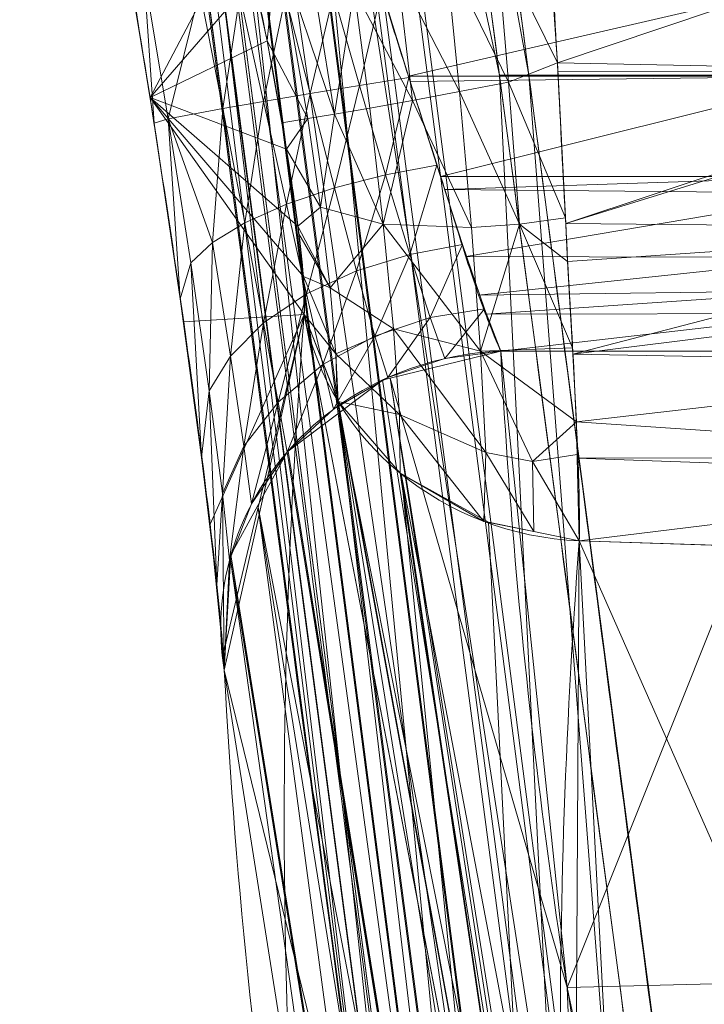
# Model space of a CAD drawing. Header units: millimetres. Extents: x -71 to 71, y -145 to 145.
# Tile 9 of 256: x -41.869 to -41.162, y -112.593 to -111.574. Entities that reach past the tile are written whole.
import ezdxf

# ---------------------------------------------------------------- set-up
doc = ezdxf.new("R2010")
doc.units = ezdxf.units.MM
doc.layers.add('1', color=7, linetype='CONTINUOUS')

msp = doc.modelspace()

# ---------------------------------------------------------------- linework, layer by layer
at = {"layer": '1', "color": 163, "linetype": 'Continuous', "lineweight": 13}
msp.add_line((-40.7457, -112.1314, 5.1684), (-41.2909, -112.1134, 5.1623), dxfattribs=at)
at = {"layer": '1', "color": 163, "linetype": 'Continuous', "lineweight": 13, "extrusion": (-0.024155, -0.31922, -0.947373)}
msp.add_arc((-32.7248, 110.2148, 31.8957), 0.3, 87.9002, 165.3188, dxfattribs=at)
at = {"layer": '1', "color": 163, "linetype": 'Continuous', "lineweight": 13, "extrusion": (-0.017023, 0.31929, 0.947504)}
msp.add_arc((47.2765, 104.9195, -32.6152), 0.3, 269.1084, 6.0329, dxfattribs=at)
at = {"layer": '1', "color": 163, "linetype": 'Continuous', "lineweight": 13}
for points, knots in [([(-41.0985, -113.4974, -2.7726), (-41.1099, -113.411, -2.7726), (-41.1214, -113.3246, -2.7726), (-41.1874, -112.8241, -2.7726), (-41.2417, -112.41, -2.7726), (-41.3496, -111.5816, -2.7726), (-41.4032, -111.1673, -2.7726), (-41.4989, -110.4239, -2.7725), (-41.5411, -110.0948, -2.7725), (-41.5831, -109.7656, -2.7725)], [0, 0, 0, 0, 0.069469, 0.069469, 0.402462, 0.402462, 0.735456, 0.735456, 1, 1, 1, 1]), ([(-41.5455, -110.3147, -1.7522), (-41.4955, -110.6995, -1.7522), (-41.4452, -111.0843, -1.7523), (-41.3894, -111.5098, -1.7523), (-41.384, -111.5505, -1.7523), (-41.3281, -111.9761, -1.7523), (-41.2773, -112.3608, -1.7523), (-41.2172, -112.8133, -1.7523), (-41.2082, -112.8812, -1.7523), (-41.1992, -112.949, -1.7523)], [0, 0, 0, 0, 0.438196, 0.438196, 0.484559, 0.484559, 0.922764, 0.922764, 1, 1, 1, 1]), ([(-41.8328, -111.1101, 2.6698), (-41.8304, -111.1201, 2.6996), (-41.825, -111.1445, 2.7576), (-41.8114, -111.2108, 2.8643), (-41.7899, -111.3253, 2.9729), (-41.7604, -111.4938, 3.0582), (-41.7302, -111.681, 3.0826), (-41.7021, -111.8676, 3.052), (-41.6796, -112.0347, 2.9619), (-41.6663, -112.1476, 2.8504), (-41.6601, -112.213, 2.7426), (-41.6584, -112.2371, 2.6842), (-41.6579, -112.2471, 2.6544)], [0, 0, 0, 0, 0.0625, 0.125, 0.25, 0.375, 0.5, 0.625, 0.75, 0.875, 0.9375, 1, 1, 1, 1]), ([(-41.3721, -111.9173, 2.5484), (-41.3743, -111.9123, 2.5635), (-41.3796, -111.9, 2.5929), (-41.3925, -111.8672, 2.6469), (-41.4109, -111.8122, 2.7038), (-41.436, -111.7295, 2.749), (-41.4658, -111.6387, 2.7682), (-41.4951, -111.5461, 2.7586), (-41.5189, -111.4596, 2.7199), (-41.5347, -111.4012, 2.6652), (-41.5435, -111.3667, 2.6114), (-41.5462, -111.354, 2.5818), (-41.547, -111.3488, 2.5666)], [0, 0, 0, 0, 0.0625, 0.125, 0.25, 0.375, 0.5, 0.625, 0.75, 0.875, 0.9375, 1, 1, 1, 1]), ([(-41.5752, -111.8792, 5.0907), (-41.5749, -111.8758, 5.1009), (-41.5746, -111.8677, 5.121), (-41.5753, -111.8453, 5.1581), (-41.5792, -111.8042, 5.1951), (-41.5878, -111.7431, 5.2166), (-41.5984, -111.6787, 5.2213), (-41.6098, -111.6146, 5.2154), (-41.6219, -111.5543, 5.1932), (-41.6317, -111.5141, 5.1566), (-41.6385, -111.4919, 5.12), (-41.6414, -111.4838, 5.1001), (-41.6428, -111.4804, 5.0899)], [0, 0, 0, 0, 0.0625, 0.125, 0.25, 0.375, 0.5, 0.625, 0.75, 0.875, 0.9375, 1, 1, 1, 1]), ([(-41.1649, -113.2325, -1.3547), (-41.1783, -113.1818, -1.2043), (-41.1911, -113.1311, -1.0538), (-41.2423, -112.9178, -0.4208), (-41.2747, -112.755, 0.0623), (-41.3267, -112.4293, 1.029), (-41.3462, -112.2664, 1.5126), (-41.3647, -112.0413, 2.1804), (-41.3688, -111.9793, 2.3644), (-41.3721, -111.9173, 2.5484)], [0, 0, 0, 0, 0.115865, 0.115865, 0.487314, 0.487314, 0.858752, 0.858752, 1, 1, 1, 1]), ([(-41.3721, -111.9173, 2.5484), (-41.3516, -111.9173, 2.5461), (-41.3311, -111.9173, 2.5439), (-41.2205, -111.9173, 2.5318), (-41.1305, -111.9174, 2.5219), (-41.0405, -111.9174, 2.512)], [0, 0, 0, 0, 0.18568, 0.18568, 1, 1, 1, 1]), ([(-41.2909, -112.1134, 5.1623), (-41.2909, -112.1134, 5.1623), (-41.2909, -112.1134, 5.1623), (-41.3211, -112.5124, 3.9782), (-41.317, -112.9118, 2.7927), (-41.2364, -113.6735, 0.532), (-41.1663, -114.0362, -0.5445), (-40.9576, -114.7607, -2.6944), (-40.8184, -115.1227, -3.7689), (-40.642, -115.4828, -4.8374), (-40.642, -115.4828, -4.8374), (-40.642, -115.4828, -4.8374)], [0, 0, 0, 0, 0.000006, 0.000006, 0.354251, 0.354251, 0.676536, 0.676536, 0.999994, 0.999994, 1, 1, 1, 1])]:
    msp.add_open_spline(points, degree=3, knots=knots, dxfattribs=at)
for points in [[(-41.8693, -109.8021, -2.4977), (-41.7029, -111.1121, -2.4962), (-41.5408, -112.3573, -2.4948), (-41.3847, -113.5353, -2.4936)], [(-41.4856, -112.987, -2.0708), (-41.5982, -112.1421, -2.0717), (-41.7139, -111.2635, -2.0727), (-41.832, -110.3519, -2.0738)], [(-41.3585, -111.1467, 5.1634), (-41.3557, -111.1638, 5.2135), (-41.3485, -111.2137, 5.3081), (-41.3351, -111.3276, 5.4209), (-41.3218, -111.4711, 5.4925), (-41.3128, -111.6297, 5.5179), (-41.3051, -111.7884, 5.4923), (-41.2965, -111.9322, 5.4206), (-41.2911, -112.0464, 5.3073), (-41.2904, -112.0964, 5.2125), (-41.2909, -112.1134, 5.1623)], [(-40.9268, -115.2364, -4.9675), (-41.0636, -114.9586, -4.1368), (-41.2924, -114.401, -2.4689), (-41.5089, -113.5613, 0.046), (-41.6066, -112.7198, 2.5674), (-41.5973, -112.1591, 4.2498), (-41.5752, -111.8792, 5.0907)], [(-41.6579, -112.2471, 2.6544), (-41.6341, -112.6987, 1.3001), (-41.5636, -113.1356, -0.0094), (-41.4512, -113.5569, -1.2711)]]:
    msp.add_open_spline(points, degree=3, dxfattribs=at)
for points in [[(-41.6826, -109.7783, -2.7504), (-41.5831, -109.7656, -2.7725), (-41.3429, -111.6318, -2.7726)], [(-41.3429, -111.6318, -2.7726), (-41.5831, -109.7656, -2.7725), (-41.0996, -109.7778, -2.7893), (-40.8654, -111.632, -2.7893)], [(-41.7768, -109.7903, -2.6906), (-41.6881, -109.779, -2.7492), (-41.2043, -113.5114, -2.7489)], [(-41.6881, -109.779, -2.7492), (-41.6826, -109.7783, -2.7504), (-41.1987, -113.5106, -2.7502), (-41.2043, -113.5114, -2.7489)], [(-41.3429, -111.6318, -2.7726), (-41.1987, -113.5106, -2.7502), (-41.6826, -109.7783, -2.7504)], [(-41.8411, -109.7985, -2.6022), (-41.778, -109.7905, -2.6899), (-41.2947, -113.5233, -2.6886)], [(-41.778, -109.7905, -2.6899), (-41.7768, -109.7903, -2.6906), (-41.2936, -113.5232, -2.6893), (-41.2947, -113.5233, -2.6886)], [(-41.2043, -113.5114, -2.7489), (-41.2936, -113.5232, -2.6893), (-41.7768, -109.7903, -2.6906)], [(-41.8693, -109.8021, -2.4977), (-41.3847, -113.5352, -2.4936), (-41.4856, -112.987, -2.0708)], [(-41.4856, -112.987, -2.0708), (-41.832, -110.3519, -2.0738), (-41.8693, -109.8021, -2.4977)], [(-41.8692, -109.8021, -2.4976), (-41.8419, -109.7986, -2.5993), (-41.3584, -113.5318, -2.5965)], [(-41.3584, -113.5318, -2.5965), (-41.3847, -113.5353, -2.4936), (-41.8692, -109.8021, -2.4976)], [(-41.8419, -109.7986, -2.5993), (-41.8411, -109.7985, -2.6022), (-41.3576, -113.5317, -2.5995)], [(-41.3576, -113.5317, -2.5995), (-41.3584, -113.5318, -2.5965), (-41.8419, -109.7986, -2.5993)], [(-41.2947, -113.5233, -2.6886), (-41.3576, -113.5317, -2.5995), (-41.8411, -109.7985, -2.6022)], [(-41.3733, -111.6319, -1.7523), (-41.5455, -110.3147, -1.7522), (-41.6541, -110.3288, -1.7786)], [(-40.9855, -111.6318, -1.7387), (-41.1585, -110.3335, -1.7388), (-41.5455, -110.3147, -1.7522), (-41.3733, -111.6319, -1.7523)], [(-41.661, -110.3297, -1.7803), (-41.7552, -110.3419, -1.8507), (-41.4078, -112.9767, -1.8497)], [(-41.314, -112.9642, -1.7801), (-41.3072, -112.9633, -1.7784), (-41.6541, -110.3288, -1.7786), (-41.661, -110.3297, -1.7803)], [(-41.4078, -112.9767, -1.8497), (-41.314, -112.9642, -1.7801), (-41.661, -110.3297, -1.7803)], [(-41.3733, -111.6319, -1.7523), (-41.6541, -110.3288, -1.7786), (-41.3072, -112.9633, -1.7784)], [(-41.7564, -110.3421, -1.8516), (-41.8165, -110.3499, -1.955), (-41.4694, -112.9849, -1.9529)], [(-41.409, -112.9769, -1.8506), (-41.4078, -112.9767, -1.8497), (-41.7552, -110.3419, -1.8507), (-41.7564, -110.3421, -1.8516)], [(-41.4694, -112.9849, -1.9529), (-41.409, -112.9769, -1.8506), (-41.7564, -110.3421, -1.8516)], [(-41.8171, -110.35, -1.9592), (-41.8317, -110.3519, -2.0738), (-41.4856, -112.987, -2.0708)], [(-41.8165, -110.3499, -1.955), (-41.8171, -110.35, -1.9592), (-41.47, -112.985, -1.957)], [(-41.4856, -112.987, -2.0708), (-41.47, -112.985, -1.957), (-41.8171, -110.35, -1.9592)], [(-41.47, -112.985, -1.957), (-41.4694, -112.9849, -1.9529), (-41.8165, -110.3499, -1.955)], [(-41.6428, -111.4804, 5.0899), (-41.7723, -111.4267, 3.0211), (-41.7346, -111.6548, 3.0733)], [(-41.544, -111.6722, 5.3748), (-41.5778, -111.4606, 5.3248), (-41.6035, -111.4952, 5.2832)], [(-41.5237, -111.5432, 5.4064), (-41.5778, -111.4606, 5.3248), (-41.544, -111.6722, 5.3748)], [(-40.8779, -111.4725, 5.492), (-41.323, -111.4774, 5.4767), (-41.3135, -111.6191, 5.5093)], [(-41.3135, -111.6191, 5.5093), (-40.8339, -111.6285, 5.524), (-40.8779, -111.4725, 5.492)], [(-41.7346, -111.6548, 3.0733), (-41.6276, -111.5313, 5.1709), (-41.6428, -111.4804, 5.0899)], [(-41.3135, -111.6191, 5.5093), (-41.3229, -111.4792, 5.4771), (-41.3766, -111.4908, 5.4763)], [(-41.3639, -111.639, 5.4945), (-41.3766, -111.4908, 5.4763), (-41.4288, -111.506, 5.4629)], [(-41.3766, -111.4908, 5.4763), (-41.3639, -111.639, 5.4945), (-41.3135, -111.6191, 5.5093)], [(-41.7305, -111.6815, 3.0734), (-41.7601, -111.4992, 3.0466), (-41.7411, -111.5258, 2.9468)], [(-41.6276, -111.5313, 5.1709), (-41.6135, -111.5964, 5.2076), (-41.6035, -111.4952, 5.2832)], [(-41.5715, -111.6765, 5.3282), (-41.6035, -111.4952, 5.2832), (-41.6135, -111.5964, 5.2076)], [(-41.6035, -111.4952, 5.2832), (-41.5715, -111.6765, 5.3282), (-41.544, -111.6722, 5.3748)], [(-41.4147, -111.6488, 5.4778), (-41.4288, -111.506, 5.4629), (-41.4789, -111.5237, 5.4394)], [(-41.4288, -111.506, 5.4629), (-41.4147, -111.6488, 5.4778), (-41.3639, -111.639, 5.4945)], [(-41.4634, -111.658, 5.4517), (-41.4789, -111.5237, 5.4394), (-41.5237, -111.5432, 5.4064)], [(-41.4789, -111.5237, 5.4394), (-41.4634, -111.658, 5.4517), (-41.4147, -111.6488, 5.4778)], [(-41.7157, -111.6771, 2.9666), (-41.7411, -111.5258, 2.9468), (-41.6833, -111.5443, 2.8524)], [(-41.7411, -111.5258, 2.9468), (-41.7157, -111.6771, 2.9666), (-41.7305, -111.6815, 3.0734)], [(-41.7346, -111.6548, 3.0733), (-41.6135, -111.5964, 5.2076), (-41.6276, -111.5313, 5.1709)], [(-41.4674, -111.6329, 2.7625), (-41.4994, -111.5289, 2.7461), (-41.0207, -111.5292, 2.6924)], [(-41.0207, -111.5292, 2.6924), (-41.0183, -111.6328, 2.7143), (-41.4674, -111.6329, 2.7625)], [(-41.6833, -111.5443, 2.8524), (-41.6593, -111.6662, 2.8657), (-41.7157, -111.6771, 2.9666)], [(-41.6593, -111.6662, 2.8657), (-41.6833, -111.5443, 2.8524), (-41.6417, -111.5489, 2.8139)], [(-41.5182, -111.6424, 2.7738), (-41.5448, -111.5479, 2.7632), (-41.495, -111.5431, 2.7518)], [(-41.544, -111.6722, 5.3748), (-41.5074, -111.6659, 5.4168), (-41.5237, -111.5432, 5.4064)], [(-41.5237, -111.5432, 5.4064), (-41.5074, -111.6659, 5.4168), (-41.4634, -111.658, 5.4517)], [(-41.495, -111.5431, 2.7518), (-41.4671, -111.6342, 2.7635), (-41.5182, -111.6424, 2.7738)], [(-41.6417, -111.5489, 2.8139), (-41.6173, -111.6589, 2.8252), (-41.6593, -111.6662, 2.8657)], [(-41.6173, -111.6589, 2.8252), (-41.6417, -111.5489, 2.8139), (-41.5946, -111.55, 2.7839)], [(-41.5946, -111.55, 2.7839), (-41.5692, -111.6507, 2.7942), (-41.6173, -111.6589, 2.8252)], [(-41.5692, -111.6507, 2.7942), (-41.5946, -111.55, 2.7839), (-41.5448, -111.5479, 2.7632)], [(-41.5448, -111.5479, 2.7632), (-41.5182, -111.6424, 2.7738), (-41.5692, -111.6507, 2.7942)], [(-41.5935, -111.7083, 5.2185), (-41.6135, -111.5964, 5.2076), (-41.7346, -111.6548, 3.0733)], [(-41.6135, -111.5964, 5.2076), (-41.5984, -111.6809, 5.2159), (-41.5715, -111.6765, 5.3282)], [(-41.3052, -111.7793, 5.479), (-41.3135, -111.6191, 5.5093), (-41.3639, -111.639, 5.4945)], [(-41.3135, -111.6191, 5.5093), (-41.313, -111.6277, 5.5077), (-40.8339, -111.6285, 5.524)], [(-41.4911, -111.7349, 2.7529), (-41.5182, -111.6424, 2.7738), (-41.4671, -111.6342, 2.7635)], [(-41.4671, -111.6342, 2.7635), (-41.4383, -111.725, 2.7452), (-41.4911, -111.7349, 2.7529)], [(-41.4658, -111.6383, 2.7634), (-41.4674, -111.6329, 2.7625), (-41.0183, -111.6328, 2.7143)], [(-41.4342, -111.7366, 2.739), (-41.4658, -111.6383, 2.7634), (-41.0183, -111.6328, 2.7143)], [(-41.0183, -111.6328, 2.7143), (-41.0207, -111.7365, 2.6928), (-41.4342, -111.7366, 2.739)], [(-41.3733, -111.6319, -1.7523), (-41.1992, -112.949, -1.7523), (-40.8108, -112.93, -1.7387), (-40.9855, -111.6318, -1.7387)], [(-41.3072, -112.9633, -1.7784), (-41.1992, -112.949, -1.7523), (-41.3733, -111.6319, -1.7523)], [(-41.3429, -111.6318, -2.7726), (-41.0985, -113.4974, -2.7726), (-41.1987, -113.5106, -2.7502)], [(-40.8654, -111.632, -2.7893), (-40.6265, -113.4856, -2.7892), (-41.0985, -113.4974, -2.7726), (-41.3429, -111.6318, -2.7726)], [(-40.8339, -111.6285, 5.524), (-41.313, -111.6277, 5.5077), (-41.3049, -111.7852, 5.4779)], [(-41.3049, -111.7852, 5.4779), (-40.831, -111.6387, 5.5261), (-40.8339, -111.6285, 5.524)], [(-41.544, -111.7484, 2.771), (-41.5692, -111.6507, 2.7942), (-41.5182, -111.6424, 2.7738)], [(-41.5182, -111.6424, 2.7738), (-41.4911, -111.7349, 2.7529), (-41.544, -111.7484, 2.771)], [(-41.3528, -111.786, 5.4717), (-41.3639, -111.639, 5.4945), (-41.4147, -111.6488, 5.4778)], [(-41.3639, -111.639, 5.4945), (-41.3528, -111.786, 5.4717), (-41.3052, -111.7793, 5.479)], [(-41.3049, -111.7852, 5.4779), (-40.7962, -111.7899, 5.4916), (-40.831, -111.6387, 5.5261)], [(-41.7346, -111.6548, 3.0733), (-41.6998, -111.887, 3.0338), (-41.5752, -111.8792, 5.0907)], [(-41.5752, -111.8792, 5.0907), (-41.576, -111.8399, 5.1605), (-41.7346, -111.6548, 3.0733)], [(-41.576, -111.8399, 5.1605), (-41.5817, -111.7878, 5.1989), (-41.7346, -111.6548, 3.0733)], [(-41.5817, -111.7878, 5.1989), (-41.5935, -111.7083, 5.2185), (-41.7346, -111.6548, 3.0733)], [(-41.5936, -111.7651, 2.7997), (-41.6173, -111.6589, 2.8252), (-41.5692, -111.6507, 2.7942)], [(-41.5692, -111.6507, 2.7942), (-41.544, -111.7484, 2.771), (-41.5936, -111.7651, 2.7997)], [(-41.4024, -111.7894, 5.4537), (-41.4147, -111.6488, 5.4778), (-41.4634, -111.658, 5.4517)], [(-41.4147, -111.6488, 5.4778), (-41.4024, -111.7894, 5.4537), (-41.3528, -111.786, 5.4717)], [(-41.6702, -111.805, 2.8849), (-41.7157, -111.6771, 2.9666), (-41.6593, -111.6662, 2.8657)], [(-41.6593, -111.6662, 2.8657), (-41.6367, -111.7844, 2.8384), (-41.6702, -111.805, 2.8849)], [(-41.6367, -111.7844, 2.8384), (-41.6593, -111.6662, 2.8657), (-41.6173, -111.6589, 2.8252)], [(-41.6173, -111.6589, 2.8252), (-41.5936, -111.7651, 2.7997), (-41.6367, -111.7844, 2.8384)], [(-41.4935, -111.7858, 5.3943), (-41.5074, -111.6659, 5.4168), (-41.544, -111.6722, 5.3748)], [(-41.4634, -111.658, 5.4517), (-41.5074, -111.6659, 5.4168), (-41.4935, -111.7858, 5.3943)], [(-41.4935, -111.7858, 5.3943), (-41.4024, -111.7894, 5.4537), (-41.4634, -111.658, 5.4517)], [(-41.7035, -111.8631, 3.0402), (-41.7305, -111.6815, 3.0734), (-41.7157, -111.6771, 2.9666)], [(-41.6702, -111.805, 2.8849), (-41.6925, -111.8258, 2.9363), (-41.7157, -111.6771, 2.9666)], [(-41.7157, -111.6771, 2.9666), (-41.6925, -111.8258, 2.9363), (-41.7035, -111.8631, 3.0402)], [(-41.5715, -111.6765, 5.3282), (-41.5984, -111.6809, 5.2159), (-41.5935, -111.7083, 5.2185)], [(-41.5583, -111.7684, 5.3119), (-41.5715, -111.6765, 5.3282), (-41.5935, -111.7083, 5.2185)], [(-41.544, -111.6722, 5.3748), (-41.5715, -111.6765, 5.3282), (-41.5583, -111.7684, 5.3119)], [(-41.5583, -111.7684, 5.3119), (-41.4935, -111.7858, 5.3943), (-41.544, -111.6722, 5.3748)], [(-41.5583, -111.7684, 5.3119), (-41.5935, -111.7083, 5.2185), (-41.5817, -111.7878, 5.1989)], [(-41.4662, -111.8171, 2.7051), (-41.4911, -111.7349, 2.7529), (-41.4383, -111.725, 2.7452)], [(-41.4383, -111.725, 2.7452), (-41.4116, -111.807, 2.7001), (-41.4662, -111.8171, 2.7051)], [(-41.5211, -111.8342, 2.7194), (-41.544, -111.7484, 2.771), (-41.4911, -111.7349, 2.7529)], [(-41.4911, -111.7349, 2.7529), (-41.4662, -111.8171, 2.7051), (-41.5211, -111.8342, 2.7194)], [(-41.4298, -111.7502, 2.7356), (-41.4342, -111.7366, 2.739), (-41.0207, -111.7365, 2.6928)], [(-41.4298, -111.7502, 2.7356), (-41.0207, -111.7365, 2.6928), (-41.021, -111.7538, 2.6892)], [(-41.5727, -111.8581, 2.7435), (-41.5936, -111.7651, 2.7997), (-41.544, -111.7484, 2.771)], [(-41.544, -111.7484, 2.771), (-41.5211, -111.8342, 2.7194), (-41.5727, -111.8581, 2.7435)], [(-41.4077, -111.8193, 2.6828), (-41.4298, -111.7502, 2.7356), (-41.021, -111.7538, 2.6892)], [(-41.021, -111.7538, 2.6892), (-41.0262, -111.8203, 2.6419), (-41.4077, -111.8193, 2.6828)], [(-41.6172, -111.8881, 2.7768), (-41.6367, -111.7844, 2.8384), (-41.5936, -111.7651, 2.7997)], [(-41.5936, -111.7651, 2.7997), (-41.5727, -111.8581, 2.7435), (-41.6172, -111.8881, 2.7768)], [(-41.5817, -111.7878, 5.1989), (-41.5483, -111.8517, 5.2713), (-41.5583, -111.7684, 5.3119)], [(-41.4935, -111.7858, 5.3943), (-41.5583, -111.7684, 5.3119), (-41.5483, -111.8517, 5.2713)], [(-41.3029, -111.8246, 5.4704), (-41.3052, -111.7793, 5.479), (-41.3528, -111.786, 5.4717)], [(-41.6514, -111.9223, 2.8173), (-41.6702, -111.805, 2.8849), (-41.6367, -111.7844, 2.8384)], [(-41.6367, -111.7844, 2.8384), (-41.6172, -111.8881, 2.7768), (-41.6514, -111.9223, 2.8173)], [(-41.5817, -111.7878, 5.1989), (-41.5808, -111.7958, 5.193), (-41.5483, -111.8517, 5.2713)], [(-41.5483, -111.8517, 5.2713), (-41.4829, -111.8941, 5.3407), (-41.4935, -111.7858, 5.3943)], [(-41.3931, -111.9171, 5.3921), (-41.4024, -111.7894, 5.4537), (-41.4935, -111.7858, 5.3943)], [(-41.4935, -111.7858, 5.3943), (-41.4829, -111.8941, 5.3407), (-41.3931, -111.9171, 5.3921)], [(-41.3528, -111.786, 5.4717), (-41.4024, -111.7894, 5.4537), (-41.3931, -111.9171, 5.3921)], [(-41.3931, -111.9171, 5.3921), (-41.298, -111.9138, 5.411), (-41.3528, -111.786, 5.4717)], [(-41.3528, -111.786, 5.4717), (-41.298, -111.9138, 5.411), (-41.3029, -111.8246, 5.4704)], [(-40.7962, -111.7899, 5.4916), (-41.3049, -111.7852, 5.4779), (-41.3029, -111.8246, 5.4704)], [(-41.5483, -111.8517, 5.2713), (-41.5808, -111.7958, 5.193), (-41.576, -111.8399, 5.1605)], [(-40.7962, -111.7899, 5.4916), (-41.3029, -111.8246, 5.4704), (-41.2977, -111.9202, 5.4067)], [(-41.2977, -111.9202, 5.4067), (-40.781, -111.856, 5.4764), (-40.7962, -111.7899, 5.4916)], [(-41.6734, -111.9583, 2.8623), (-41.6925, -111.8258, 2.9363), (-41.6702, -111.805, 2.8849)], [(-41.6702, -111.805, 2.8849), (-41.6514, -111.9223, 2.8173), (-41.6734, -111.9583, 2.8623)], [(-41.4452, -111.8826, 2.6356), (-41.4662, -111.8171, 2.7051), (-41.4116, -111.807, 2.7001)], [(-41.4116, -111.807, 2.7001), (-41.3889, -111.8734, 2.633), (-41.4452, -111.8826, 2.6356)], [(-41.5022, -111.9018, 2.6454), (-41.5211, -111.8342, 2.7194), (-41.4662, -111.8171, 2.7051)], [(-41.4662, -111.8171, 2.7051), (-41.4452, -111.8826, 2.6356), (-41.5022, -111.9018, 2.6454)], [(-41.3949, -111.8592, 2.6523), (-41.4077, -111.8193, 2.6828), (-41.0262, -111.8203, 2.6419)], [(-41.6813, -112.0269, 2.9533), (-41.7035, -111.8631, 3.0402), (-41.6925, -111.8258, 2.9363)], [(-41.6925, -111.8258, 2.9363), (-41.6734, -111.9583, 2.8623), (-41.6813, -112.0269, 2.9533)], [(-41.3949, -111.8592, 2.6523), (-41.0262, -111.8203, 2.6419), (-41.0289, -111.8544, 2.6177)], [(-41.5424, -111.92, 5.207), (-41.576, -111.8399, 5.1605), (-41.5752, -111.8793, 5.0907)], [(-41.576, -111.8399, 5.1605), (-41.5424, -111.92, 5.207), (-41.5483, -111.8517, 5.2713)], [(-41.5559, -111.9312, 2.663), (-41.5727, -111.8581, 2.7435), (-41.5211, -111.8342, 2.7194)], [(-41.5211, -111.8342, 2.7194), (-41.5022, -111.9018, 2.6454), (-41.5559, -111.9312, 2.663)], [(-41.6022, -111.9699, 2.6879), (-41.6172, -111.8881, 2.7768), (-41.5727, -111.8581, 2.7435)], [(-41.5727, -111.8581, 2.7435), (-41.5559, -111.9312, 2.663), (-41.6022, -111.9699, 2.6879)], [(-41.4829, -111.8941, 5.3407), (-41.5483, -111.8517, 5.2713), (-41.5424, -111.92, 5.207)], [(-41.3872, -111.8789, 2.6172), (-41.3949, -111.8592, 2.6523), (-41.0289, -111.8544, 2.6177)], [(-41.0289, -111.8544, 2.6177), (-41.0333, -111.8782, 2.5777), (-41.3872, -111.8789, 2.6172)], [(-41.2977, -111.9202, 5.4067), (-40.768, -111.93, 5.4211), (-40.781, -111.856, 5.4764)], [(-41.5752, -111.8792, 5.0907), (-41.6998, -111.887, 3.0338), (-41.6725, -112.0962, 2.8978)], [(-41.5752, -111.8792, 5.0907), (-41.6725, -112.0962, 2.8978), (-41.6589, -112.2307, 2.6983)], [(-41.5752, -111.8792, 5.0907), (-41.6589, -112.2307, 2.6983), (-41.6579, -112.2471, 2.6544)], [(-41.6579, -112.2471, 2.6544), (-40.9268, -115.2364, -4.9675), (-41.5752, -111.8792, 5.0907)], [(-41.2512, -113.5573, 0.0631), (-41.5411, -111.9671, 5.1194), (-41.5752, -111.8793, 5.0907)], [(-41.5752, -111.8793, 5.0907), (-41.5413, -111.9666, 5.1192), (-41.5424, -111.92, 5.207)], [(-41.43, -111.9249, 2.5499), (-41.4452, -111.8826, 2.6356), (-41.3889, -111.8734, 2.633)], [(-41.3889, -111.8734, 2.633), (-41.3721, -111.9173, 2.5484), (-41.43, -111.9249, 2.5499)], [(-41.3721, -111.9173, 2.5484), (-41.3872, -111.8789, 2.6172), (-41.0333, -111.8782, 2.5777)], [(-41.0333, -111.8782, 2.5777), (-41.0405, -111.9174, 2.512), (-41.3721, -111.9173, 2.5484)], [(-41.6375, -112.0154, 2.7186), (-41.6514, -111.9223, 2.8173), (-41.6172, -111.8881, 2.7768)], [(-41.6172, -111.8881, 2.7768), (-41.6022, -111.9699, 2.6879), (-41.6375, -112.0154, 2.7186)], [(-41.4889, -111.9446, 2.5555), (-41.5022, -111.9018, 2.6454), (-41.4452, -111.8826, 2.6356)], [(-41.4452, -111.8826, 2.6356), (-41.43, -111.9249, 2.5499), (-41.4889, -111.9446, 2.5555)], [(-41.5424, -111.92, 5.207), (-41.4768, -111.9826, 5.2569), (-41.4829, -111.8941, 5.3407)], [(-41.3876, -112.0221, 5.2936), (-41.3931, -111.9171, 5.3921), (-41.4829, -111.8941, 5.3407)], [(-41.4829, -111.8941, 5.3407), (-41.4768, -111.9826, 5.2569), (-41.3876, -112.0221, 5.2936)], [(-41.5448, -111.9772, 2.5655), (-41.5559, -111.9312, 2.663), (-41.5022, -111.9018, 2.6454)], [(-41.5022, -111.9018, 2.6454), (-41.4889, -111.9446, 2.5555), (-41.5448, -111.9772, 2.5655)], [(-41.4768, -111.9826, 5.2569), (-41.5424, -111.92, 5.207), (-41.5403, -111.9692, 5.1201)], [(-41.5424, -111.92, 5.207), (-41.5413, -111.9666, 5.1192), (-41.5403, -111.9692, 5.1201)], [(-41.4864, -111.9452, 2.5557), (-41.3721, -111.9173, 2.5484), (-41.3033, -112.5755, 0.5952)], [(-41.2939, -111.9904, 5.36), (-41.298, -111.9138, 5.411), (-41.3931, -111.9171, 5.3921)], [(-41.2939, -111.9904, 5.36), (-41.3931, -111.9171, 5.3921), (-41.3393, -112.0313, 5.3051)], [(-41.3931, -111.9171, 5.3921), (-41.3876, -112.0221, 5.2936), (-41.3393, -112.0313, 5.3051)], [(-41.3033, -112.5755, 0.5952), (-41.3721, -111.9173, 2.5484), (-41.0405, -111.9174, 2.512)], [(-41.0405, -111.9174, 2.512), (-40.9595, -112.5669, 0.5831), (-41.3033, -112.5755, 0.5952)], [(-40.768, -111.93, 5.4211), (-41.2977, -111.9202, 5.4067), (-41.2939, -111.9904, 5.36)], [(-41.6596, -112.0644, 2.7528), (-41.6734, -111.9583, 2.8623), (-41.6514, -111.9223, 2.8173)], [(-41.6514, -111.9223, 2.8173), (-41.6375, -112.0154, 2.7186), (-41.6596, -112.0644, 2.7528)], [(-41.593, -112.0217, 2.5796), (-41.6022, -111.9699, 2.6879), (-41.5559, -111.9312, 2.663)], [(-41.5559, -111.9312, 2.663), (-41.5448, -111.9772, 2.5655), (-41.593, -112.0217, 2.5796)], [(-41.2939, -111.9904, 5.36), (-40.751, -112.0269, 5.3487), (-40.768, -111.93, 5.4211)], [(-41.2838, -113.2636, -1.3549), (-41.5391, -111.9809, 2.5668), (-41.4943, -111.9471, 2.5562)], [(-41.2838, -113.2636, -1.3549), (-41.4943, -111.9471, 2.5562), (-41.4864, -111.9452, 2.5557)], [(-41.4864, -111.9452, 2.5557), (-41.2764, -113.2616, -1.3549), (-41.2838, -113.2636, -1.3549)], [(-41.2764, -113.2616, -1.3549), (-41.4864, -111.9452, 2.5557), (-41.3033, -112.5755, 0.5952)], [(-41.6657, -112.1594, 2.8217), (-41.6813, -112.0269, 2.9533), (-41.6734, -111.9583, 2.8623)], [(-41.6734, -111.9583, 2.8623), (-41.6596, -112.0644, 2.7528), (-41.6657, -112.1594, 2.8217)], [(-41.6296, -112.0751, 2.5969), (-41.6375, -112.0154, 2.7186), (-41.6022, -111.9699, 2.6879)], [(-41.6022, -111.9699, 2.6879), (-41.593, -112.0217, 2.5796), (-41.6296, -112.0751, 2.5969)], [(-41.5403, -111.9692, 5.1201), (-41.5411, -111.9671, 5.1194), (-41.2512, -113.5573, 0.0631)], [(-41.476, -112.0433, 5.1434), (-41.5403, -111.9692, 5.1201), (-41.2512, -113.5573, 0.0631)], [(-41.5403, -111.9692, 5.1201), (-41.476, -112.0433, 5.1434), (-41.4768, -111.9826, 5.2569)], [(-41.3797, -113.3361, -1.3391), (-41.5918, -112.0207, 2.5793), (-41.5391, -111.9809, 2.5668)], [(-41.5391, -111.9809, 2.5668), (-41.328, -113.297, -1.3476), (-41.3797, -113.3361, -1.3391)], [(-41.2838, -113.2636, -1.3549), (-41.328, -113.297, -1.3476), (-41.5391, -111.9809, 2.5668)], [(-41.3896, -112.0933, 5.158), (-41.3876, -112.0221, 5.2936), (-41.4768, -111.9826, 5.2569)], [(-41.4768, -111.9826, 5.2569), (-41.476, -112.0433, 5.1434), (-41.3896, -112.0933, 5.158)], [(-41.3393, -112.0313, 5.3051), (-41.293, -112.024, 5.306), (-41.2939, -111.9904, 5.36)], [(-40.751, -112.0269, 5.3487), (-41.2939, -111.9904, 5.36), (-41.2929, -112.0281, 5.2994)], [(-41.6525, -112.1334, 2.6161), (-41.6596, -112.0644, 2.7528), (-41.6375, -112.0154, 2.7186)], [(-41.6375, -112.0154, 2.7186), (-41.6296, -112.0751, 2.5969), (-41.6525, -112.1334, 2.6161)], [(-41.381, -113.337, -1.3389), (-41.6232, -112.077, 2.5977), (-41.593, -112.0217, 2.5796)], [(-41.381, -113.337, -1.3389), (-41.593, -112.0217, 2.5796), (-41.5918, -112.0207, 2.5793)], [(-41.5918, -112.0207, 2.5793), (-41.3797, -113.3361, -1.3391), (-41.381, -113.337, -1.3389)], [(-41.3876, -112.0221, 5.2936), (-41.3896, -112.0933, 5.158), (-41.3378, -112.1038, 5.1603)], [(-41.3378, -112.1038, 5.1603), (-41.3393, -112.0313, 5.3051), (-41.3876, -112.0221, 5.2936)], [(-41.2909, -112.1134, 5.1623), (-41.293, -112.024, 5.306), (-41.3393, -112.0313, 5.3051)], [(-41.3393, -112.0313, 5.3051), (-41.3378, -112.1038, 5.1603), (-41.2909, -112.1134, 5.1623)], [(-41.2929, -112.0281, 5.2994), (-40.75, -112.0473, 5.3135), (-40.751, -112.0269, 5.3487)], [(-40.75, -112.0473, 5.3135), (-41.2929, -112.0281, 5.2994), (-41.2909, -112.1134, 5.1623)], [(-41.4749, -112.044, 5.1436), (-41.476, -112.0433, 5.1434), (-41.2512, -113.5573, 0.0631)], [(-41.2512, -113.5573, 0.0631), (-40.8349, -115.4148, -4.8922), (-41.4749, -112.044, 5.1436)], [(-41.3007, -113.7855, 0.137), (-41.3849, -112.0942, 5.1582), (-41.4749, -112.044, 5.1436)], [(-41.4749, -112.044, 5.1436), (-40.8349, -115.4148, -4.8922), (-41.3007, -113.7855, 0.137)], [(-41.3849, -112.0942, 5.1582), (-41.3896, -112.0933, 5.158), (-41.4749, -112.044, 5.1436)], [(-41.2909, -112.1134, 5.1623), (-40.7457, -112.1314, 5.1684), (-40.75, -112.0473, 5.3135)], [(-41.658, -112.2471, 2.6544), (-41.6657, -112.1594, 2.8217), (-41.6596, -112.0644, 2.7528)], [(-41.6596, -112.0644, 2.7528), (-41.6525, -112.1334, 2.6161), (-41.658, -112.2471, 2.6544)], [(-41.4401, -113.4406, -1.3093), (-41.651, -112.1279, 2.6143), (-41.6232, -112.077, 2.5977)], [(-41.6232, -112.077, 2.5977), (-41.4117, -113.3908, -1.3235), (-41.4401, -113.4406, -1.3093)], [(-41.381, -113.337, -1.3389), (-41.4117, -113.3908, -1.3235), (-41.6232, -112.077, 2.5977)], [(-41.2909, -112.1134, 5.1623), (-41.3849, -112.0942, 5.1582), (-41.3007, -113.7855, 0.137)], [(-41.3007, -113.7855, 0.137), (-41.203, -113.8028, 0.1484), (-41.2909, -112.1134, 5.1623)], [(-41.2909, -112.1134, 5.1623), (-41.203, -113.8028, 0.1484), (-40.7596, -113.3171, 1.6462)], [(-40.7596, -113.3171, 1.6462), (-40.7457, -112.1314, 5.1684), (-41.2909, -112.1134, 5.1623)], [(-41.4513, -113.5569, -1.2711), (-41.658, -112.2471, 2.6544), (-41.6513, -112.1327, 2.6159)], [(-41.4401, -113.4406, -1.3093), (-41.6513, -112.1327, 2.6159), (-41.651, -112.1279, 2.6143)], [(-41.4401, -113.4406, -1.3093), (-41.4406, -113.445, -1.3078), (-41.6513, -112.1327, 2.6159)], [(-41.6513, -112.1327, 2.6159), (-41.4406, -113.445, -1.3078), (-41.4513, -113.5569, -1.2711)], [(-41.6579, -112.2471, 2.6544), (-41.4512, -113.5569, -1.2711), (-40.9268, -115.2364, -4.9675)], [(-40.9595, -112.5669, 0.5831), (-40.8108, -113.2152, -1.3423), (-41.1649, -113.2325, -1.3547), (-41.3033, -112.5755, 0.5952)], [(-41.3033, -112.5755, 0.5952), (-41.1649, -113.2325, -1.3547), (-41.2764, -113.2616, -1.3549)]]:
    msp.add_3dface(points, dxfattribs=at)

doc.saveas('drawing.dxf')
